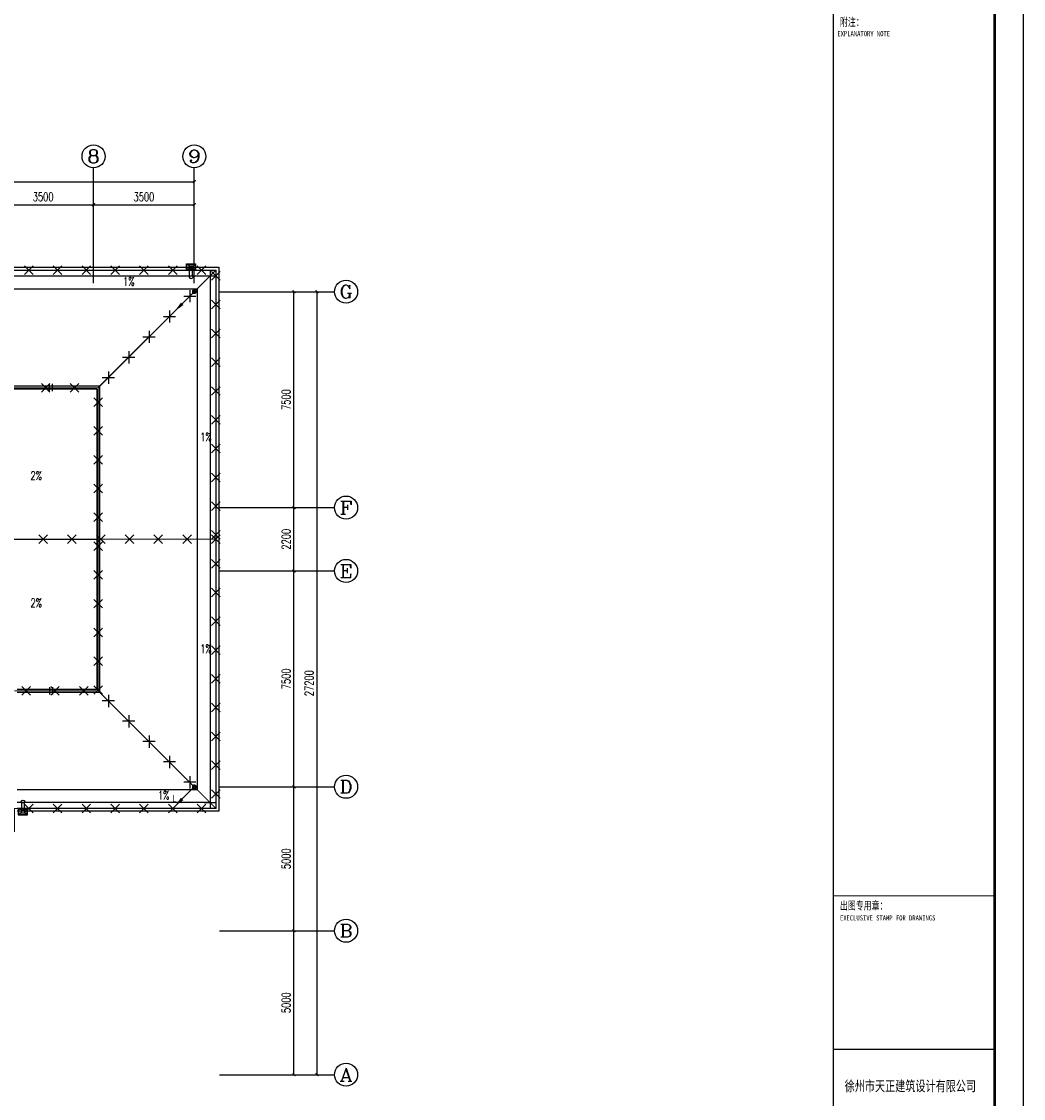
# Model space of a CAD drawing. Extents: x 427948 to 764348, y 274849 to 601549.
# Tile 67 of 212: x 729549 to 764348, y 295411 to 332822. Entities that reach past the tile are written whole.
import ezdxf
from ezdxf.enums import TextEntityAlignment as Align

# ---------------------------------------------------------------- set-up
doc = ezdxf.new("R2010")
doc.units = 0
doc.header["$LTSCALE"] = 1000
doc.header["$MEASUREMENT"] = 0
doc.layers.get('0').update_dxf_attribs({"linetype": 'CONTINUOUS'})
doc.layers.get('Defpoints').update_dxf_attribs({"linetype": 'CONTINUOUS'})
for name, color, linetype in [('AXIS', 3, 'CONTINUOUS'), ('AXIS_TEXT', 7, 'CONTINUOUS'), ('DIM_SYMB', 3, 'CONTINUOUS'), ('LWIRE', 4, 'CONTINUOUS'), ('PUB_TEXT', 7, 'CONTINUOUS'), ('PUB_TITLE', 4, 'CONTINUOUS'), ('SHEET_TEXT', 3, 'CONTINUOUS'), ('TK', 7, 'CONTINUOUS'), ('WALL', 2, 'CONTINUOUS'), ('WIRE-避雷', 4, 'CONTINUOUS'), ('x细线', 135, 'CONTINUOUS'), ('水斗', 6, 'CONTINUOUS')]:
    doc.layers.add(name, color=color, linetype=linetype)
doc.styles.add('-宋体', font='txt', dxfattribs={"width": 0.8})
doc.styles.add('_TCH_AXIS', font='COMPLEX', dxfattribs={"bigfont": 'GBCBIG'})
doc.styles.add('_TCH_DIM', font='SIMPLEX', dxfattribs={"bigfont": 'GBCBIG'})
doc.styles.add('_TCH_DIM_T3', font='SIMPLEX', dxfattribs={"width": 0.705882, "bigfont": 'GBCBIG'})
doc.styles.add('_TEL_DIM', font='SIMPLEX', dxfattribs={"width": 0.8, "height": 3.5, "bigfont": 'HZTXT'})
doc.styles.add('COMPLEX', font='COMPLEX')
doc.styles.add('DIM_FONT', font='SIMPLEX.shx', dxfattribs={"width": 0.8})
doc.styles.get("Standard").update_dxf_attribs({"font": 'txt.shx'})
doc.styles.add('TKHZ1', font='txt', dxfattribs={"width": 0.8})
doc.dimstyles.new('_TCH_ARCH&&100', dxfattribs={"dimtxt": 297.5, "dimasz": 100, "dimexe": 250, "dimexo": 300, "dimgap": 126.25, "dimtad": 1, "dimdec": 0, "dimzin": 0, "dimdsep": 46, "dimtxsty": '_TCH_DIM_T3', "dimblk": 'ARCHTICK', "dimcen": 0.09, "dimclrt": 7, "dimazin": 2, "dimtfac": 1, "dimtdec": 0, "dimtix": 1, "dimtmove": 2, "dimatfit": 3, "dimfxl": 1, "dimtolj": 1, "dimtzin": 0, "dimarcsym": 0})

# ---------------------------------------------------------------- blocks, each defined once
blk = doc.blocks.new('_L1WAO')
for p, q in [((0, 180), (-320, 180)), ((-320, 180), (-320, 0)), ((-320, 0), (0, 0)), ((-224, 116), (-310, 170)), ((-10, 170), (-310, 170)), ((-310, 170), (-310, 10)), ((-310, 170), (-310, 170)), ((-224, 26), (-310, 10)), ((-310, 10), (-10, 10)), ((-310, 10), (-310, 10)), ((-96, 116), (-224, 116)), ((-224, 116), (-224, 26)), ((-224, 26), (-96, 26)), ((-96, 116), (-10, 170)), ((-96, 26), (-96, 116)), ((-96, 26), (-10, 10)), ((-10, 170), (-10, 170)), ((-10, 10), (-10, 170)), ((-10, 10), (-10, 10)), ((0, 0), (0, 180))]:
    blk.add_line(p, q)
at = {"style": 'DIM_FONT', "width": 0.8, "flags": 9}
for tag in ['XSIZE', 'YSIZE']:
    blk.add_attdef(tag, (0, 0), '', height=0.5, dxfattribs=at)
blk = doc.blocks.new('xcdsf')
at = {"layer": '水斗'}
for p, q in [((151845, -1119066), (151845, -1119386)), ((151856, -1119077), (151856, -1119376)), ((151915, -1119290), (151856, -1119376)), ((151915, -1119162), (151915, -1119290)), ((151915, -1119290), (152015, -1119290)), ((152265, -1119175), (152045, -1119175)), ((152265, -1119275), (152045, -1119275)), ((152245, -1119175), (152065, -1119175)), ((152245, -1119275), (152065, -1119275)), ((152265, -1119177), (152265, -1119277)), ((151845, -1119386), (152045, -1119386)), ((151856, -1119376), (152033, -1119376)), ((151856, -1119376), (151856, -1119376))]:
    blk.add_line(p, q, dxfattribs=at)
at = {"layer": '水斗', "extrusion": (0, 0, -1)}
blk.add_ellipse((152265, -1119227), major_axis=(86.9, 0), ratio=0.900657, start_param=4.712389, end_param=7.853982, dxfattribs=at)
at = {"layer": '水斗', "yscale": 1.110299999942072, "rotation": 90}
blk.add_blockref('_L1WAO', (152045, -1119066), dxfattribs=at)
blk = doc.blocks.new('_ArchTick')
at = {"color": 0, "linetype": 'ByBlock', "const_width": 0.4}
blk.add_lwpolyline([(-0.5, -0.5), (0.5, 0.5)], dxfattribs=at)
blk = doc.blocks.new('*D87')
at = {"layer": 'AXIS', "color": 0, "lineweight": -2}
for p, q in [((728549, 325567), (728549, 326708)), ((732049, 325567), (732049, 326708)), ((728549, 326458), (732049, 326458))]:
    blk.add_line(p, q, dxfattribs=at)
at = {"layer": 'Defpoints', "color": 0}
for p in [(732049, 326458), (728549, 325267), (732049, 325267)]:
    blk.add_point(p, dxfattribs=at)
at = {"layer": 'AXIS', "color": 0, "lineweight": -2, "xscale": 100, "yscale": 100, "zscale": 100, "rotation": 180}
blk.add_blockref('_ArchTick', (728549, 326458), dxfattribs=at)
at = {"layer": 'AXIS', "color": 0, "lineweight": -2, "xscale": 100, "yscale": 100, "zscale": 100}
blk.add_blockref('_ArchTick', (732049, 326458), dxfattribs=at)
at = {"layer": 'AXIS', "color": 7, "insert": (730299, 326733), "char_height": 297.5, "attachment_point": 5, "style": '_TCH_DIM_T3'}
blk.add_mtext('\\A1;3500', dxfattribs=at)
blk = doc.blocks.new('*D88')
at = {"layer": 'AXIS', "color": 0, "lineweight": -2}
for p, q in [((732049, 325567), (732049, 326708)), ((735549, 325567), (735549, 326708)), ((732049, 326458), (735549, 326458))]:
    blk.add_line(p, q, dxfattribs=at)
at = {"layer": 'Defpoints', "color": 0}
for p in [(735549, 326458), (732049, 325267), (735549, 325267)]:
    blk.add_point(p, dxfattribs=at)
at = {"layer": 'AXIS', "color": 0, "lineweight": -2, "xscale": 100, "yscale": 100, "zscale": 100, "rotation": 180}
blk.add_blockref('_ArchTick', (732049, 326458), dxfattribs=at)
at = {"layer": 'AXIS', "color": 0, "lineweight": -2, "xscale": 100, "yscale": 100, "zscale": 100}
blk.add_blockref('_ArchTick', (735549, 326458), dxfattribs=at)
at = {"layer": 'AXIS', "color": 7, "insert": (733799, 326733), "char_height": 297.5, "attachment_point": 5, "style": '_TCH_DIM_T3'}
blk.add_mtext('\\A1;3500', dxfattribs=at)
blk = doc.blocks.new('*D89')
at = {"layer": 'AXIS', "color": 0, "lineweight": -2}
for p, q in [((705549, 325567), (705549, 327508)), ((735549, 325567), (735549, 327508)), ((705549, 327258), (735549, 327258))]:
    blk.add_line(p, q, dxfattribs=at)
at = {"layer": 'Defpoints', "color": 0}
for p in [(735549, 327258), (705549, 325267), (735549, 325267)]:
    blk.add_point(p, dxfattribs=at)
at = {"layer": 'AXIS', "color": 0, "lineweight": -2, "xscale": 100, "yscale": 100, "zscale": 100, "rotation": 180}
blk.add_blockref('_ArchTick', (705549, 327258), dxfattribs=at)
at = {"layer": 'AXIS', "color": 0, "lineweight": -2, "xscale": 100, "yscale": 100, "zscale": 100}
blk.add_blockref('_ArchTick', (735549, 327258), dxfattribs=at)
at = {"layer": 'AXIS', "color": 7, "insert": (720549, 327533), "char_height": 297.5, "attachment_point": 5, "style": '_TCH_DIM_T3'}
blk.add_mtext('\\A1;30000', dxfattribs=at)
blk = doc.blocks.new('_AXISO')
blk.add_circle((0, 0), 0.5)
at = {"layer": 'AXIS_TEXT', "style": 'COMPLEX', "width": 1.041667}
blk.add_attdef('A', text='', height=0.56, dxfattribs=at).set_placement((-0.25, -0.28), (0.25, -0.28), align=Align.FIT)
blk = doc.blocks.new('*D26')
at = {"layer": 'AXIS', "color": 0, "lineweight": -2}
for p, q in [((736812, 301237), (739262, 301237)), ((739012, 296237), (739012, 301237)), ((736812, 296237), (739262, 296237))]:
    blk.add_line(p, q, dxfattribs=at)
at = {"layer": 'Defpoints', "color": 0}
for p in [(736512, 301237), (739012, 301237), (736512, 296237)]:
    blk.add_point(p, dxfattribs=at)
at = {"layer": 'AXIS', "color": 0, "lineweight": -2, "xscale": 100, "yscale": 100, "zscale": 100}
for p, rotation in [((739012, 301237), 90), ((739012, 296237), 270)]:
    blk.add_blockref('_ArchTick', p, dxfattribs=dict(at, rotation=rotation))
at = {"layer": 'AXIS', "color": 7, "insert": (738737, 298737), "char_height": 297.5, "attachment_point": 5, "rotation": 90, "style": '_TCH_DIM_T3'}
blk.add_mtext('\\A1;5000', dxfattribs=at)
blk = doc.blocks.new('*D27')
at = {"layer": 'AXIS', "color": 0, "lineweight": -2}
for p, q in [((736812, 306237), (739262, 306237)), ((739012, 301237), (739012, 306237)), ((736812, 301237), (739262, 301237))]:
    blk.add_line(p, q, dxfattribs=at)
at = {"layer": 'Defpoints', "color": 0}
for p in [(736512, 306237), (739012, 306237), (736512, 301237)]:
    blk.add_point(p, dxfattribs=at)
at = {"layer": 'AXIS', "color": 0, "lineweight": -2, "xscale": 100, "yscale": 100, "zscale": 100}
for p, rotation in [((739012, 306237), 90), ((739012, 301237), 270)]:
    blk.add_blockref('_ArchTick', p, dxfattribs=dict(at, rotation=rotation))
at = {"layer": 'AXIS', "color": 7, "insert": (738737, 303737), "char_height": 297.5, "attachment_point": 5, "rotation": 90, "style": '_TCH_DIM_T3'}
blk.add_mtext('\\A1;5000', dxfattribs=at)
blk = doc.blocks.new('*D28')
at = {"layer": 'AXIS', "color": 0, "lineweight": -2}
for p, q in [((736812, 313737), (739262, 313737)), ((739012, 306237), (739012, 313737)), ((736812, 306237), (739262, 306237))]:
    blk.add_line(p, q, dxfattribs=at)
at = {"layer": 'Defpoints', "color": 0}
for p in [(736512, 313737), (739012, 313737), (736512, 306237)]:
    blk.add_point(p, dxfattribs=at)
at = {"layer": 'AXIS', "color": 0, "lineweight": -2, "xscale": 100, "yscale": 100, "zscale": 100}
for p, rotation in [((739012, 313737), 90), ((739012, 306237), 270)]:
    blk.add_blockref('_ArchTick', p, dxfattribs=dict(at, rotation=rotation))
at = {"layer": 'AXIS', "color": 7, "insert": (738737, 309987), "char_height": 297.5, "attachment_point": 5, "rotation": 90, "style": '_TCH_DIM_T3'}
blk.add_mtext('\\A1;7500', dxfattribs=at)
blk = doc.blocks.new('*D29')
at = {"layer": 'AXIS', "color": 0, "lineweight": -2}
for p, q in [((736812, 315937), (739262, 315937)), ((739012, 313737), (739012, 315937)), ((736812, 313737), (739262, 313737))]:
    blk.add_line(p, q, dxfattribs=at)
at = {"layer": 'Defpoints', "color": 0}
for p in [(736512, 315937), (739012, 315937), (736512, 313737)]:
    blk.add_point(p, dxfattribs=at)
at = {"layer": 'AXIS', "color": 0, "lineweight": -2, "xscale": 100, "yscale": 100, "zscale": 100}
for p, rotation in [((739012, 315937), 90), ((739012, 313737), 270)]:
    blk.add_blockref('_ArchTick', p, dxfattribs=dict(at, rotation=rotation))
at = {"layer": 'AXIS', "color": 7, "insert": (738737, 314837), "char_height": 297.5, "attachment_point": 5, "rotation": 90, "style": '_TCH_DIM_T3'}
blk.add_mtext('\\A1;2200', dxfattribs=at)
blk = doc.blocks.new('*D30')
at = {"layer": 'AXIS', "color": 0, "lineweight": -2}
for p, q in [((736812, 323437), (739262, 323437)), ((739012, 315937), (739012, 323437)), ((736812, 315937), (739262, 315937))]:
    blk.add_line(p, q, dxfattribs=at)
at = {"layer": 'Defpoints', "color": 0}
for p in [(736512, 323437), (739012, 323437), (736512, 315937)]:
    blk.add_point(p, dxfattribs=at)
at = {"layer": 'AXIS', "color": 0, "lineweight": -2, "xscale": 100, "yscale": 100, "zscale": 100}
for p, rotation in [((739012, 323437), 90), ((739012, 315937), 270)]:
    blk.add_blockref('_ArchTick', p, dxfattribs=dict(at, rotation=rotation))
at = {"layer": 'AXIS', "color": 7, "insert": (738737, 319687), "char_height": 297.5, "attachment_point": 5, "rotation": 90, "style": '_TCH_DIM_T3'}
blk.add_mtext('\\A1;7500', dxfattribs=at)
blk = doc.blocks.new('*D31')
at = {"layer": 'AXIS', "color": 0, "lineweight": -2}
for p, q in [((736812, 323437), (740062, 323437)), ((739812, 296237), (739812, 323437)), ((736812, 296237), (740062, 296237))]:
    blk.add_line(p, q, dxfattribs=at)
at = {"layer": 'Defpoints', "color": 0}
for p in [(736512, 323437), (739812, 323437), (736512, 296237)]:
    blk.add_point(p, dxfattribs=at)
at = {"layer": 'AXIS', "color": 0, "lineweight": -2, "xscale": 100, "yscale": 100, "zscale": 100}
for p, rotation in [((739812, 323437), 90), ((739812, 296237), 270)]:
    blk.add_blockref('_ArchTick', p, dxfattribs=dict(at, rotation=rotation))
at = {"layer": 'AXIS', "color": 7, "insert": (739537, 309837), "char_height": 297.5, "attachment_point": 5, "rotation": 90, "style": '_TCH_DIM_T3'}
blk.add_mtext('\\A1;27200', dxfattribs=at)
blk = doc.blocks.new('$TelecSys$00000009')
for p, q in [((-0.5, 0.5), (0.5, -0.5)), ((0.5, 0.5), (-0.5, -0.5))]:
    blk.add_line(p, q)
blk = doc.blocks.new('$TelecSys$00000080')
for p, q in [((-0.7, -0.7), (0, 0)), ((0.104, 0.104), (0.104, 0.104)), ((-0.104, -0.104), (-0.104, -0.104))]:
    blk.add_line(p, q)
at = {"const_width": 0.142}
blk.add_lwpolyline([(0.071, 0, 1), (-0.071, 0, 1)], format="xyb", close=True, dxfattribs=at)
blk.add_solid([(-0.63, -0.77), (-0.77, -0.63), (-1.15, -1.15)])
at = {"width": 0.8, "flags": 9}
blk.add_attdef('A', (0, 0), '', height=0.00002, rotation=180, dxfattribs=at)
blk = doc.blocks.new('24')
at = {"color": 4}
blk.add_line((-1110889, 145319), (-1110889, 202719), dxfattribs=at)
at = {"layer": 'PUB_TITLE'}
for p, q in [((-1110889, 145319), (-1110889, 202719)), ((-1116489, 166598), (-1110889, 166598))]:
    blk.add_line(p, q, dxfattribs=at)
at = {"layer": 'PUB_TITLE', "linetype": 'Continuous'}
blk.add_lwpolyline([(-1193989, 144319), (-1109889, 144319), (-1109889, 203719), (-1193989, 203719)], close=True, dxfattribs=at)
at = {"layer": 'PUB_TITLE', "linetype": 'Continuous', "const_width": 100}
blk.add_lwpolyline([(-1191489, 145319), (-1110889, 145319), (-1110889, 202719), (-1191489, 202719)], close=True, dxfattribs=at)
at = {"layer": 'PUB_TITLE'}
for points, const_width in [([(-1116489, 145319), (-1116489, 202719)], 50), ([(-1116489, 171919), (-1110889, 171919)], 29.8), ([(-1116489, 166598), (-1110889, 166598)], 29.8)]:
    blk.add_lwpolyline(points, dxfattribs=dict(at, const_width=const_width))
at = {"layer": 'PUB_TITLE', "linetype": 'Continuous', "const_width": 80}
blk.add_lwpolyline([(-1110889, 145319), (-1110889, 202719)], dxfattribs=at)
at = {"layer": 'SHEET_TEXT', "style": '-宋体', "width": 0.75}
blk.add_text('徐州市天正建筑设计有限公司', height=360, dxfattribs=at).set_placement((-1113817, 165133), align=Align.CENTER)
at = {"layer": 'TK', "style": 'TKHZ1'}
for s, height, width, p in [('附注：', 280, 0.7, (-1116262, 202134)), ('出图专用章：', 280, 0.7, (-1116262, 171439)), ('EXECLUSIVE STAMP FOR DRAWINGS', 175, 0.8, (-1116262, 171064))]:
    blk.add_text(s, height=height, dxfattribs=dict(at, width=width)).set_placement(p)
at = {"layer": 'TK', "style": 'TKHZ1', "width": 0.8}
blk.add_text('EXPLANATORY NOTE', height=175, dxfattribs=at).set_placement((-1115437, 201870), align=Align.MIDDLE)

msp = doc.modelspace()

# ---------------------------------------------------------------- linework, layer by layer
at = {"layer": 'AXIS'}
for p, q in [((732049.4, 323738), (732049.4, 327738)), ((735549.4, 323738), (735549.4, 327738)), ((736421.9, 323436.9), (740421.9, 323436.9)), ((736421.9, 315936.9), (740421.9, 315936.9)), ((736421.9, 313736.9), (740421.9, 313736.9)), ((736421.9, 306236.9), (740421.9, 306236.9)), ((736421.9, 301236.9), (740421.9, 301236.9)), ((736421.9, 296236.9), (740421.9, 296236.9))]:
    msp.add_line(p, q, dxfattribs=at)
at = {"layer": 'DIM_SYMB'}
for points in [[(733755.3, 323763.9, 0, 0, 0), (734872.2, 323763.9, 80, 0, 0), (735172.2, 323763.9, 0, 0, 0)], [(735895.5, 318877, 0, 0, 0), (735895.5, 319993.9, 80, 0, 0), (735895.5, 320293.9, 0, 0, 0)], [(730051.1, 317295, 0, 0, 0), (730051.1, 318411.9, 80, 0, 0), (730051.1, 318711.9, 0, 0, 0)], [(730051.1, 312378.7, 0, 0, 0), (730051.1, 311261.8, 80, 0, 0), (730051.1, 310961.8, 0, 0, 0)], [(735895.5, 310540.6, 0, 0, 0), (735895.5, 309423.7, 80, 0, 0), (735895.5, 309123.7, 0, 0, 0)], [(733946.7, 305913.9, 0, 0, 0), (732829.8, 305913.9, 80, 0, 0), (732529.8, 305913.9, 0, 0, 0)]]:
    msp.add_lwpolyline(points, format="xyseb", dxfattribs=at)
at = {"layer": 'WALL'}
for p, q in [((732262, 320149.5), (735649.4, 323536.9)), ((732262, 320149.5), (708836.7, 320149.5)), ((732162, 320049.5), (708936.7, 320049.5)), ((732162, 320049.5), (732162, 309624.2)), ((732262, 320149.5), (732262, 309524.2)), ((729399.4, 309624.2), (732162, 309624.2)), ((729399.4, 309524.2), (732262, 309524.2)), ((732262, 309524.2), (735649.4, 306136.9))]:
    msp.add_line(p, q, dxfattribs=at)
for points in [[(720699.4, 305386.9), (704699.4, 305386.9), (704699.4, 324286.9), (736399.4, 324286.9), (736399.4, 305386.9), (729399.4, 305386.9)], [(720699.4, 305486.9), (704799.4, 305486.9), (704799.4, 324186.9), (736299.4, 324186.9), (736299.4, 305486.9), (729399.4, 305486.9)], [(720699.4, 306136.9), (705449.4, 306136.9), (705449.4, 323536.9), (735649.4, 323536.9), (735649.4, 306136.9), (729399.4, 306136.9)]]:
    msp.add_lwpolyline(points, dxfattribs=at)
at = {"layer": 'WIRE-避雷', "linetype": 'Continuous', "const_width": 35}
for points in [[(704799.4, 324186.9), (704799.4, 295486.9), (715999.4, 295486.9), (715999.4, 305486.9), (720799.4, 305486.9), (720799.4, 304686.9), (729299.4, 304686.9), (729299.4, 305486.9), (736299.4, 305486.9), (736299.4, 324186.9), (704799.4, 324186.9)], [(732211.7, 320099.5), (736299.4, 324186.9)], [(708886.7, 320099.5), (732211.7, 320099.5), (732211.7, 309574.5), (729299.4, 309574.5)], [(704799.4, 314836.9), (736299.4, 314836.9)], [(732211.7, 309574.5), (736299.4, 305486.9)]]:
    msp.add_lwpolyline(points, dxfattribs=at)
at = {"layer": 'x细线'}
for p, q in [((730518.9, 319975.9), (730518.9, 320232.9)), ((730618.9, 319975.9), (730618.9, 320232.9)), ((708936.7, 314836.9), (732162, 314836.9)), ((730518.9, 309697.8), (730518.9, 309440.8)), ((730618.9, 309697.8), (730618.9, 309440.8))]:
    msp.add_line(p, q, dxfattribs=at)
msp.add_lwpolyline([(720699.4, 305686.9), (704999.4, 305686.9), (704999.4, 323986.9), (736099.4, 323986.9), (736099.4, 305686.9), (729399.4, 305686.9)], dxfattribs=at)

# ---------------------------------------------------------------- block references
msp.add_blockref('24', (1874236.9, 130530.5))
at = {"layer": 'AXIS'}
ref = msp.add_blockref('_AXISO', (732049.4, 328138), dxfattribs=dict(at, xscale=800, yscale=800, zscale=800))
ref.add_attrib('A', '8', dxfattribs={"layer": 'AXIS_TEXT', "height": 452.5, "style": '_TCH_AXIS', "width": 1.5}).set_placement((731823.1, 327911.7), (732275.6, 327911.7), align=Align.FIT)
ref = msp.add_blockref('_AXISO', (735549.4, 328138), dxfattribs=dict(at, xscale=800, yscale=800, zscale=800))
ref.add_attrib('A', '9', dxfattribs={"layer": 'AXIS_TEXT', "height": 452.5, "style": '_TCH_AXIS', "width": 1.5}).set_placement((735323.1, 327911.7), (735775.6, 327911.7), align=Align.FIT)
ref = msp.add_blockref('_AXISO', (740821.9, 323436.9), dxfattribs=dict(at, xscale=800, yscale=800, zscale=800))
ref.add_attrib('A', 'G', dxfattribs={"layer": 'AXIS_TEXT', "height": 452.5, "style": '_TCH_AXIS', "width": 1.166667}).set_placement((740595.6, 323210.6), (741048.1, 323210.6), align=Align.FIT)
ref = msp.add_blockref('_AXISO', (740821.9, 315936.9), dxfattribs=dict(at, xscale=800, yscale=800, zscale=800))
ref.add_attrib('A', 'F', dxfattribs={"layer": 'AXIS_TEXT', "height": 452.5, "style": '_TCH_AXIS', "width": 1.3125}).set_placement((740595.6, 315710.6), (741048.1, 315710.6), align=Align.FIT)
ref = msp.add_blockref('_AXISO', (740821.9, 313736.9), dxfattribs=dict(at, xscale=800, yscale=800, zscale=800))
ref.add_attrib('A', 'E', dxfattribs={"layer": 'AXIS_TEXT', "height": 452.5, "style": '_TCH_AXIS', "width": 1.3125}).set_placement((740595.6, 313510.6), (741048.1, 313510.6), align=Align.FIT)
ref = msp.add_blockref('_AXISO', (740821.9, 306236.9), dxfattribs=dict(at, xscale=800, yscale=800, zscale=800))
ref.add_attrib('A', 'D', dxfattribs={"layer": 'AXIS_TEXT', "height": 452.5, "style": '_TCH_AXIS', "width": 1.235294}).set_placement((740595.6, 306010.6), (741048.1, 306010.6), align=Align.FIT)
ref = msp.add_blockref('_AXISO', (740821.9, 301236.9), dxfattribs=dict(at, xscale=800, yscale=800, zscale=800))
ref.add_attrib('A', 'B', dxfattribs={"layer": 'AXIS_TEXT', "height": 452.5, "style": '_TCH_AXIS', "width": 1.235294}).set_placement((740595.6, 301010.6), (741048.1, 301010.6), align=Align.FIT)
ref = msp.add_blockref('_AXISO', (740821.9, 296236.9), dxfattribs=dict(at, xscale=800, yscale=800, zscale=800))
ref.add_attrib('A', 'A', dxfattribs={"layer": 'AXIS_TEXT', "height": 452.5, "style": '_TCH_AXIS', "width": 1.166667}).set_placement((740595.6, 296010.6), (741048.1, 296010.6), align=Align.FIT)
at = {"layer": 'LWIRE', "xscale": 300, "yscale": 300, "zscale": 300}
for p, rotation in [((729799.4, 324186.9), 180), ((730799.4, 324186.9), 180), ((731799.4, 324186.9), 180), ((732799.4, 324186.9), 180), ((733799.4, 324186.9), 180), ((734799.4, 324186.9), 180), ((735799.4, 324186.9), 180), ((736100.9, 323988.5), 44.99820109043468), ((736299.4, 323986.9), 90), ((735393.8, 323281.4), 44.99820109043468), ((736299.4, 322986.9), 90), ((734686.7, 322574.3), 44.99820109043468), ((736299.4, 321986.9), 90), ((733979.6, 321867.2), 44.99820109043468), ((733272.4, 321160.1), 44.99820109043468), ((736299.4, 320986.9), 90), ((732565.3, 320453), 44.99820109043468), ((736299.4, 319986.9), 90), ((732211.7, 319599.5), 270), ((736299.4, 318986.9), 90), ((732211.7, 318599.5), 270), ((736299.4, 317986.9), 90), ((732211.7, 317599.5), 270), ((736299.4, 316986.9), 90), ((732211.7, 316599.5), 270), ((736299.4, 315986.9), 90), ((732211.7, 315599.5), 270), ((736299.4, 314986.9), 90), ((732211.7, 314599.5), 270), ((736299.4, 313986.9), 90), ((732211.7, 313599.5), 270), ((736299.4, 312986.9), 90), ((732211.7, 312599.5), 270), ((736299.4, 311986.9), 90), ((732211.7, 311599.5), 270), ((736299.4, 310986.9), 90), ((732211.7, 310599.5), 270), ((736299.4, 309986.9), 90), ((729711.7, 309574.5), 180), ((730711.7, 309574.5), 180), ((731711.7, 309574.5), 180), ((732211.7, 309599.5), 270), ((732565.3, 309220.9), 315.0000000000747), ((736299.4, 308986.9), 90), ((733272.4, 308513.8), 315.0000000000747), ((733979.5, 307806.7), 315.0000000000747), ((736299.4, 307986.9), 90), ((734686.6, 307099.6), 315.0000000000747), ((736299.4, 306986.9), 90), ((735393.7, 306392.5), 315.0000000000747), ((736299.4, 305986.9), 90), ((736100.8, 305685.4), 315.0000000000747)]:
    msp.add_blockref('$TelecSys$00000009', p, dxfattribs=dict(at, rotation=rotation))
at = {"layer": 'LWIRE'}
for name, p, xscale, yscale, zscale in [('$TelecSys$00000080', (735549.4, 323436.9), 600, 600, 600), ('$TelecSys$00000009', (730386.7, 320099.5), 300, 300, 300), ('$TelecSys$00000009', (731386.7, 320099.5), 300, 300, 300), ('$TelecSys$00000009', (730299.4, 314836.9), 300, 300, 300), ('$TelecSys$00000009', (731299.4, 314836.9), 300, 300, 300), ('$TelecSys$00000009', (732299.4, 314836.9), 300, 300, 300), ('$TelecSys$00000009', (733299.4, 314836.9), 300, 300, 300), ('$TelecSys$00000009', (734299.4, 314836.9), 300, 300, 300), ('$TelecSys$00000009', (735299.4, 314836.9), 300, 300, 300), ('$TelecSys$00000009', (736299.4, 314836.9), 300, 300, 300), ('$TelecSys$00000080', (735549.4, 306236.9), 600, 600, 600), ('$TelecSys$00000009', (729799.4, 305486.9), 300, 300, 300), ('$TelecSys$00000009', (730799.4, 305486.9), 300, 300, 300), ('$TelecSys$00000009', (731799.4, 305486.9), 300, 300, 300), ('$TelecSys$00000009', (732799.4, 305486.9), 300, 300, 300), ('$TelecSys$00000009', (733799.4, 305486.9), 300, 300, 300), ('$TelecSys$00000009', (734799.4, 305486.9), 300, 300, 300), ('$TelecSys$00000009', (735799.4, 305486.9), 300, 300, 300)]:
    msp.add_blockref(name, p, dxfattribs=dict(at, xscale=xscale, yscale=yscale, zscale=zscale))
at = {"layer": '水斗', "xscale": -1, "rotation": 90}
msp.add_blockref('xcdsf', (-383789.2, 476251.4), dxfattribs=at)
at = {"layer": '水斗', "rotation": 89.99999999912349}
msp.add_blockref('xcdsf', (-389630.4, 153422.3), dxfattribs=at)

# ---------------------------------------------------------------- texts
at = {"layer": 'PUB_TEXT', "style": '_TCH_DIM', "width": 0.705882}
for s, p in [('1%%%', (733075.6, 323644.3)), ('1%%%', (735754.7, 318239.8)), ('2%%%', (729861.1, 316897.4)), ('2%%%', (729861.1, 312478.8)), ('1%%%', (735754.7, 310880.4)), ('1%%%', (734286.4, 305794.3))]:
    msp.add_text(s, height=297.5, dxfattribs=at).set_placement(p)
at = {"layer": 'WIRE-避雷', "linetype": 'Continuous', "insert": (734780.9, 305707.6), "char_height": 250, "width": 268.026, "attachment_point": 7, "style": '_TEL_DIM'}
msp.add_mtext('{\\fSimSun|b0|i0|c134|p2;L}', dxfattribs=at)

# ---------------------------------------------------------------- dimensions: what is measured, and where the dimension line sits
at = {"layer": 'AXIS'}
for p1, p2, distance, picture, middle in [((705549.4, 325267.3), (735549.4, 325267.3), 1990.6, '*D89', (720549.4, 327532.9)), ((728549.4, 325267.3), (732049.4, 325267.3), 1190.6, '*D87', (730299.4, 326732.9)), ((732049.4, 325267.3), (735549.4, 325267.3), 1190.6, '*D88', (733799.4, 326732.9)), ((736512.3, 315936.9), (736512.3, 323436.9), -2500, '*D30', (738737.3, 319686.9)), ((736512.3, 296236.9), (736512.3, 323436.9), -3300, '*D31', (739537.3, 309836.9)), ((736512.3, 313736.9), (736512.3, 315936.9), -2500, '*D29', (738737.3, 314836.9)), ((736512.3, 306236.9), (736512.3, 313736.9), -2500, '*D28', (738737.3, 309986.9)), ((736512.3, 301236.9), (736512.3, 306236.9), -2500, '*D27', (738737.3, 303736.9)), ((736512.3, 296236.9), (736512.3, 301236.9), -2500, '*D26', (738737.3, 298736.9))]:
    dim = msp.add_aligned_dim(p1=p1, p2=p2, distance=distance, dimstyle='_TCH_ARCH&&100', dxfattribs=at)
    dim.commit()
    dim.dimension.update_dxf_attribs({"geometry": picture, "text_midpoint": middle})

doc.saveas('drawing.dxf')
